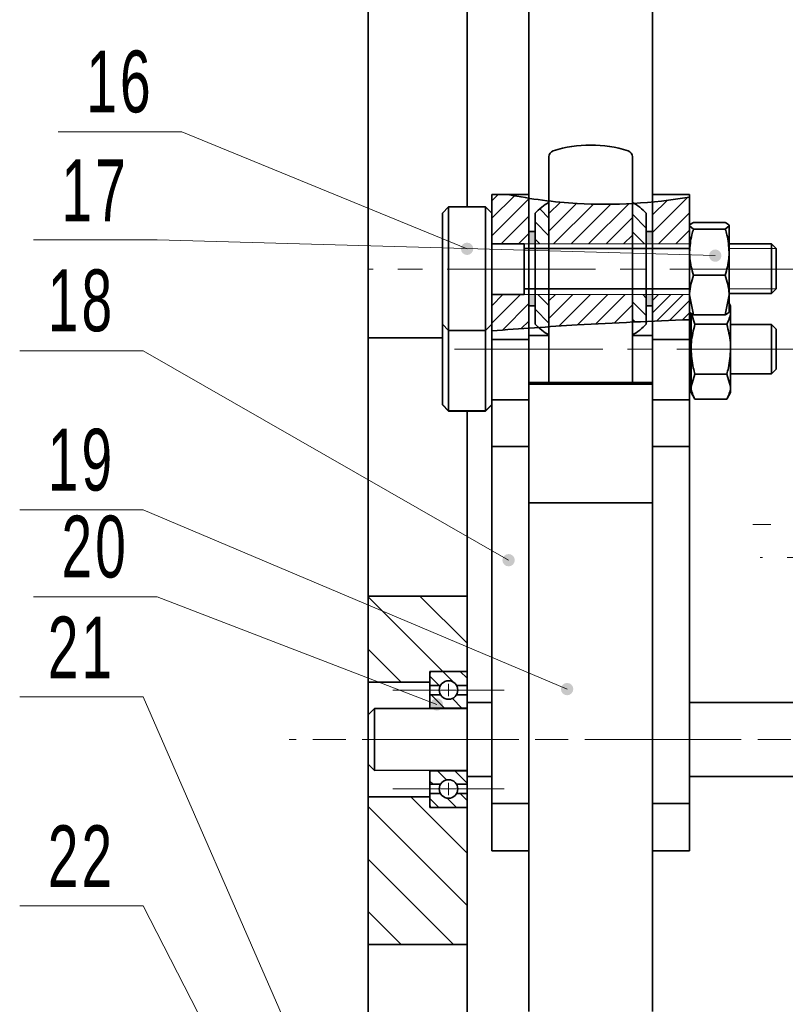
# Model space of a CAD drawing. Header units: millimetres. Extents: x -594 to 641, y -420 to 420.
# Tile 8 of 43: x -207 to -145, y -168 to -89. Entities that reach past the tile are written whole.
import ezdxf

# ---------------------------------------------------------------- set-up
doc = ezdxf.new("R2010")
doc.units = ezdxf.units.MM
doc.linetypes.add('点画线', pattern=[18, 12, -2, 2, -2])
for name, color, linetype, lineweight in [('中心线层', 1, '点画线', 18), ('剖面线层', 4, 'Continuous', 18), ('粗实线层', 7, 'Continuous', 35), ('细实线层', 7, 'Continuous', 18)]:
    doc.layers.add(name, color=color, linetype=linetype, lineweight=lineweight)
doc.styles.add('标准', font='txt', dxfattribs={"width": 0.667})
pattern_1 = [(45, (0, 0), (-0.707107, 0.707107), [])]
pattern_2 = [(135, (0, 0), (-0.7071068, -0.7071068), [])]

# ---------------------------------------------------------------- blocks, each defined once
blk = doc.blocks.new('*X52')
at = {"layer": '细实线层', "lineweight": 18}
h = blk.add_hatch(color=0, dxfattribs=at)
edge = h.paths.add_edge_path(flags=0)
edge.add_arc((0, 0), 0.5, 0, 360)
at = {"layer": '细实线层', "color": 0}
for p, q in [((-23.08, 9.467), (-33.08, 9.467)), ((0, 0), (-23.08, 9.467))]:
    blk.add_line(p, q, dxfattribs=at)
at = {"layer": '细实线层', "color": 0, "lineweight": 18, "insert": (-28.08, 10.967), "char_height": 5, "width": 17, "attachment_point": 8, "line_spacing_factor": 1.15057, "style": '标准'}
blk.add_mtext('\\T1.1;16', dxfattribs=at)
blk = doc.blocks.new('*X53')
at = {"layer": '细实线层', "lineweight": 18}
h = blk.add_hatch(color=0, dxfattribs=at)
edge = h.paths.add_edge_path(flags=0)
edge.add_arc((0, 0), 0.5, 0, 360)
at = {"layer": '细实线层', "color": 0}
for p, q in [((-45.158, 1.279), (-55.158, 1.279)), ((0, 0), (-45.158, 1.279))]:
    blk.add_line(p, q, dxfattribs=at)
at = {"layer": '细实线层', "color": 0, "lineweight": 18, "insert": (-50.158, 2.779), "char_height": 5, "width": 17, "attachment_point": 8, "line_spacing_factor": 1.15057, "style": '标准'}
blk.add_mtext('\\T1.1;17', dxfattribs=at)
blk = doc.blocks.new('*X54')
at = {"layer": '细实线层', "lineweight": 18}
h = blk.add_hatch(color=0, dxfattribs=at)
edge = h.paths.add_edge_path(flags=0)
edge.add_arc((0, 0), 0.5, 0, 360)
at = {"layer": '细实线层', "color": 0}
for p, q in [((-29.551, 16.95), (-39.551, 16.95)), ((0, 0), (-29.551, 16.95))]:
    blk.add_line(p, q, dxfattribs=at)
at = {"layer": '细实线层', "color": 0, "lineweight": 18, "insert": (-34.551, 18.45), "char_height": 5, "width": 17, "attachment_point": 8, "line_spacing_factor": 1.15057, "style": '标准'}
blk.add_mtext('\\T1.1;18', dxfattribs=at)
blk = doc.blocks.new('*X55')
at = {"layer": '细实线层', "lineweight": 18}
h = blk.add_hatch(color=0, dxfattribs=at)
edge = h.paths.add_edge_path(flags=0)
edge.add_arc((0, 0), 0.5, 0, 360)
at = {"layer": '细实线层', "color": 0}
for p, q in [((-34.285, 14.488), (-44.285, 14.488)), ((0, 0), (-34.285, 14.488))]:
    blk.add_line(p, q, dxfattribs=at)
at = {"layer": '细实线层', "color": 0, "lineweight": 18, "insert": (-39.285, 15.988), "char_height": 5, "width": 17, "attachment_point": 8, "line_spacing_factor": 1.15057, "style": '标准'}
blk.add_mtext('\\T1.1;19', dxfattribs=at)
blk = doc.blocks.new('*X56')
at = {"layer": '细实线层', "color": 0}
for p, q in [((-37.507, 86.088), (-47.507, 86.088)), ((0, 0), (-37.507, 86.088))]:
    blk.add_line(p, q, dxfattribs=at)
at = {"layer": '细实线层', "color": 0, "lineweight": 18, "insert": (-42.507, 87.588), "char_height": 5, "width": 17, "attachment_point": 8, "line_spacing_factor": 1.15057, "style": '标准'}
blk.add_mtext('\\T1.1;21', dxfattribs=at)
blk = doc.blocks.new('*X57')
at = {"layer": '细实线层', "color": 0}
for p, q in [((-41.718, 81.637), (-51.718, 81.637)), ((0, 0), (-41.718, 81.637))]:
    blk.add_line(p, q, dxfattribs=at)
at = {"layer": '细实线层', "color": 0, "lineweight": 18, "insert": (-46.718, 83.137), "char_height": 5, "width": 17, "attachment_point": 8, "line_spacing_factor": 1.15057, "style": '标准'}
blk.add_mtext('\\T1.1;22', dxfattribs=at)
blk = doc.blocks.new('*X89')
at = {"layer": '细实线层', "lineweight": 18}
h = blk.add_hatch(color=0, dxfattribs=at)
edge = h.paths.add_edge_path(flags=0)
edge.add_arc((0, 0), 0.5, 0, 360)
at = {"layer": '细实线层', "color": 0}
for p, q in [((-22.637, 8.699), (-32.637, 8.699)), ((0, 0), (-22.637, 8.699))]:
    blk.add_line(p, q, dxfattribs=at)
at = {"layer": '细实线层', "color": 0, "lineweight": 18, "insert": (-27.637, 10.199), "char_height": 5, "width": 17, "attachment_point": 8, "line_spacing_factor": 1.15057, "style": '标准'}
blk.add_mtext('\\T1.1;20', dxfattribs=at)

msp = doc.modelspace()

# ---------------------------------------------------------------- hatches: boundary and pattern name
at = {"layer": '中心线层'}
h = msp.add_hatch(color=7, dxfattribs=at)
h.paths.add_polyline_path([(-165.485, -106.919), (-165.485, -105.919), (-164.985, -105.919), (-164.985, -106.919)], flags=0)
h.paths.add_polyline_path([(-165.485, -111.919), (-165.485, -111.016), (-164.985, -111.016), (-164.985, -111.919)], flags=0)
h = msp.add_hatch(color=7, dxfattribs=at)
h.paths.add_polyline_path([(-155.985, -106.919), (-155.985, -105.919), (-155.485, -105.919), (-155.485, -106.919)], flags=0)
h.paths.add_polyline_path([(-155.985, -111.919), (-155.985, -111.016), (-155.485, -111.016), (-155.485, -111.919)], flags=0)
at = {"layer": '剖面线层'}
h = msp.add_hatch(dxfattribs=at)
h.set_pattern_fill('无图案', color=256, angle=45, style=0, pattern_type=0)
h.set_pattern_definition(pattern_1)
edge = h.paths.add_edge_path(flags=0)
edge.add_line((-168.485, -105.11), (-168.485, -104.419))
edge.add_line((-168.485, -104.419), (-168.485, -102.919))
edge.add_line((-168.485, -102.919), (-167.151, -102.919))
edge.add_line((-167.151, -102.919), (-167.151, -102.919))
edge.add_spline(control_points=[(-167.151, -102.919), (-166.598, -103.031), (-166.042, -103.132), (-165.485, -103.221)], knot_values=[0, 0, 0, 0, 1.69349, 1.69349, 1.69349, 1.69349], weights=[1, 1, 1, 1], degree=3, periodic=0)
edge.add_line((-165.485, -103.221), (-165.485, -105.11))
edge.add_line((-165.485, -105.11), (-165.485, -105.919))
edge.add_line((-165.485, -105.919), (-165.485, -106.098))
edge.add_line((-165.485, -106.098), (-165.485, -106.919))
edge.add_line((-165.485, -106.919), (-165.856, -106.919))
edge.add_line((-165.856, -106.919), (-168.485, -106.919))
edge.add_line((-168.485, -106.919), (-168.485, -105.11))
h = msp.add_hatch(dxfattribs=at)
h.set_pattern_fill('无图案', color=256, angle=135, style=0, pattern_type=0)
h.set_pattern_definition(pattern_2)
edge = h.paths.add_edge_path(flags=0)
edge.add_line((-164.985, -105.919), (-164.985, -104.434))
edge.add_arc((-160.485, -108.93), 6.361, 122.04519, 135.02787, ccw=False)
edge.add_line((-163.86, -103.538), (-163.86, -106.919))
edge.add_line((-163.86, -106.919), (-164.985, -106.919))
edge.add_line((-164.985, -106.919), (-164.985, -106.098))
edge.add_line((-164.985, -106.098), (-164.985, -105.919))
h = msp.add_hatch(dxfattribs=at)
h.set_pattern_fill('无图案', color=256, angle=45, style=0, pattern_type=0)
h.set_pattern_definition(pattern_1)
edge = h.paths.add_edge_path(flags=0)
edge.add_line((-163.86, -106.919), (-163.86, -103.538))
edge.add_line((-163.86, -103.538), (-163.86, -103.447))
edge.add_spline(control_points=[(-163.86, -103.447), (-163.101, -103.536), (-160.857, -103.735), (-158.599, -103.732), (-157.11, -103.649)], knot_values=[0, 0, 0, 0, 2.293475, 6.761578, 6.761578, 6.761578, 6.761578], weights=[1, 1, 1, 1, 1], degree=3, periodic=0)
edge.add_line((-157.11, -103.649), (-157.11, -106.919))
edge.add_line((-157.11, -106.919), (-163.86, -106.919))
h = msp.add_hatch(dxfattribs=at)
h.set_pattern_fill('无图案', color=256, angle=45, style=0, pattern_type=0)
h.set_pattern_definition(pattern_1)
edge = h.paths.add_edge_path(flags=0)
edge.add_line((-155.485, -105.11), (-155.485, -103.526))
edge.add_spline(control_points=[(-155.485, -103.526), (-154.48, -103.429), (-153.479, -103.297), (-152.485, -103.129)], knot_values=[0, 0, 0, 0, 3.026699, 3.026699, 3.026699, 3.026699], weights=[1, 1, 1, 1], degree=3, periodic=0)
edge.add_line((-152.485, -103.129), (-152.485, -105.11))
edge.add_line((-152.485, -105.11), (-152.485, -105.449))
edge.add_line((-152.485, -105.449), (-152.485, -106.919))
edge.add_line((-152.485, -106.919), (-155.485, -106.919))
edge.add_line((-155.485, -106.919), (-155.485, -106.098))
edge.add_line((-155.485, -106.098), (-155.485, -105.919))
edge.add_line((-155.485, -105.919), (-155.485, -105.11))
h = msp.add_hatch(dxfattribs=at)
h.set_pattern_fill('无图案', color=256, angle=135, style=0, pattern_type=0)
h.set_pattern_definition(pattern_2)
edge = h.paths.add_edge_path(flags=0)
edge.add_line((-157.11, -106.919), (-157.11, -103.649))
edge.add_spline(control_points=[(-157.11, -103.649), (-157.057, -103.646), (-157.005, -103.643), (-156.952, -103.64)], knot_values=[0, 0, 0, 0, 0.157548, 0.157548, 0.157548, 0.157548], weights=[1, 1, 1, 1], degree=3, periodic=0)
edge.add_arc((-160.485, -108.93), 6.361, 44.97213, 56.26759, ccw=False)
edge.add_line((-155.985, -104.434), (-155.985, -105.919))
edge.add_line((-155.985, -105.919), (-155.985, -106.098))
edge.add_line((-155.985, -106.098), (-155.985, -106.919))
edge.add_line((-155.985, -106.919), (-157.11, -106.919))
h = msp.add_hatch(dxfattribs=at)
h.set_pattern_fill('无图案', color=256, angle=45, style=0, pattern_type=0)
h.set_pattern_definition(pattern_1)
edge = h.paths.add_edge_path(flags=0)
edge.add_line((-168.485, -113.419), (-168.485, -111.016))
edge.add_line((-168.485, -111.016), (-165.485, -111.016))
edge.add_line((-165.485, -111.016), (-165.485, -111.919))
edge.add_line((-165.485, -111.919), (-165.485, -113.729))
edge.add_spline(control_points=[(-165.485, -113.729), (-166.485, -113.799), (-167.485, -113.872), (-168.485, -113.95)], knot_values=[0, 0, 0, 0, 3.008141, 3.008141, 3.008141, 3.008141], weights=[1, 1, 1, 1], degree=3, periodic=0)
edge.add_line((-168.485, -113.95), (-168.485, -113.419))
h = msp.add_hatch(dxfattribs=at)
h.set_pattern_fill('无图案', color=256, angle=135, style=0, pattern_type=0)
h.set_pattern_definition(pattern_2)
edge = h.paths.add_edge_path(flags=0)
edge.add_line((-164.985, -113.404), (-164.985, -111.919))
edge.add_line((-164.985, -111.919), (-164.985, -111.016))
edge.add_line((-164.985, -111.016), (-163.86, -111.016))
edge.add_line((-163.86, -111.016), (-163.86, -113.619))
edge.add_spline(control_points=[(-163.86, -113.619), (-164.139, -113.637), (-164.418, -113.656), (-164.697, -113.675)], knot_values=[0, 0, 0, 0, 0.838703, 0.838703, 0.838703, 0.838703], weights=[1, 1, 1, 1], degree=3, periodic=0)
edge.add_arc((-160.485, -108.908), 6.361, 224.97213, 228.53588, ccw=False)
h = msp.add_hatch(dxfattribs=at)
h.set_pattern_fill('无图案', color=256, angle=45, style=0, pattern_type=0)
h.set_pattern_definition(pattern_1)
edge = h.paths.add_edge_path(flags=0)
edge.add_line((-163.86, -113.619), (-163.86, -111.016))
edge.add_line((-163.86, -111.016), (-157.11, -111.016))
edge.add_line((-157.11, -111.016), (-157.11, -113.238))
edge.add_spline(control_points=[(-157.11, -113.238), (-158.599, -113.309), (-160.85, -113.429), (-163.099, -113.569), (-163.86, -113.619)], knot_values=[0, 0, 0, 0, 4.473768, 6.760843, 6.760843, 6.760843, 6.760843], weights=[1, 1, 1, 1, 1], degree=3, periodic=0)
h = msp.add_hatch(dxfattribs=at)
h.set_pattern_fill('无图案', color=256, angle=135, style=0, pattern_type=0)
h.set_pattern_definition(pattern_2)
edge = h.paths.add_edge_path(flags=0)
edge.add_line((-157.11, -113.238), (-157.11, -111.016))
edge.add_line((-157.11, -111.016), (-155.985, -111.016))
edge.add_line((-155.985, -111.016), (-155.985, -111.919))
edge.add_line((-155.985, -111.919), (-155.985, -113.186))
edge.add_spline(control_points=[(-155.985, -113.186), (-156.36, -113.203), (-156.735, -113.22), (-157.11, -113.238)], knot_values=[0, 0, 0, 0, 1.126194, 1.126194, 1.126194, 1.126194], weights=[1, 1, 1, 1], degree=3, periodic=0)
h = msp.add_hatch(dxfattribs=at)
h.set_pattern_fill('无图案', color=256, scale=3, angle=135, style=0, pattern_type=0)
h.set_pattern_definition([(135, (0, 0), (-2.12132, -2.12132), [])])
edge = h.paths.add_edge_path(flags=0)
edge.add_line((-178.485, -142.381), (-178.485, -135.404))
edge.add_line((-178.485, -135.404), (-170.485, -135.404))
edge.add_line((-170.485, -135.404), (-170.485, -141.508))
edge.add_line((-170.485, -141.508), (-173.335, -141.508))
edge.add_line((-173.335, -141.508), (-173.485, -141.508))
edge.add_line((-173.485, -141.508), (-173.485, -141.658))
edge.add_arc((-173.335, -141.658), 0.15, 89.99973, 180.03191, ccw=False)
edge.add_line((-173.335, -141.508), (-173.485, -141.508))
edge.add_line((-173.485, -141.508), (-173.485, -141.658))
edge.add_line((-173.485, -141.658), (-173.485, -142.381))
edge.add_line((-173.485, -142.381), (-178.485, -142.381))
h.paths.add_polyline_path([(-178.485, -163.585), (-178.485, -151.634), (-173.485, -151.634), (-173.485, -152.358), (-173.485, -152.508), (-173.335, -152.508), (-170.485, -152.508), (-170.485, -163.585)], flags=0)
h = msp.add_hatch(dxfattribs=at)
h.set_pattern_fill('无图案', color=256, angle=135, style=0, pattern_type=0)
h.set_pattern_definition(pattern_2)
edge = h.paths.add_edge_path(flags=0)
edge.add_line((-170.485, -144.464), (-170.485, -143.383))
edge.add_line((-170.485, -143.383), (-171.335, -143.383))
edge.add_arc((-171.985, -143.008), 0.75, 210, 330)
edge.add_line((-172.634, -143.383), (-173.485, -143.383))
edge.add_line((-173.485, -143.383), (-173.485, -144.464))
edge.add_line((-173.485, -144.464), (-170.485, -144.464))
edge = h.paths.add_edge_path(flags=0)
edge.add_line((-170.485, -142.633), (-170.485, -141.658))
edge.add_arc((-170.635, -141.658), 0.15, -0.03126, 90, ccw=False)
edge.add_line((-170.635, -141.508), (-173.335, -141.508))
edge.add_arc((-173.335, -141.658), 0.15, 90, 180.03126, ccw=False)
edge.add_line((-173.485, -141.658), (-173.485, -142.633))
edge.add_line((-173.485, -142.633), (-172.634, -142.633))
edge.add_arc((-171.985, -143.008), 0.75, 30, 150)
edge.add_line((-171.335, -142.633), (-170.485, -142.633))
edge = h.paths.add_edge_path(flags=0)
edge.add_line((-170.485, -150.633), (-170.485, -149.552))
edge.add_line((-170.485, -149.552), (-173.485, -149.552))
edge.add_line((-173.485, -149.552), (-173.485, -150.633))
edge.add_line((-173.485, -150.633), (-172.634, -150.633))
edge.add_arc((-171.985, -151.008), 0.75, 30, 150)
edge.add_line((-171.335, -150.633), (-170.486, -150.633))
edge = h.paths.add_edge_path(flags=0)
edge.add_line((-170.485, -152.358), (-170.485, -151.383))
edge.add_line((-170.485, -151.383), (-171.335, -151.383))
edge.add_arc((-171.985, -151.008), 0.75, 210, 330)
edge.add_line((-172.634, -151.383), (-173.485, -151.383))
edge.add_line((-173.485, -151.383), (-173.485, -152.358))
edge.add_arc((-173.335, -152.358), 0.15, 179.96874, 270, ccw=False)
edge.add_line((-173.335, -152.508), (-170.635, -152.508))
edge.add_arc((-170.635, -152.358), 0.15, -90, 0.03126, ccw=False)

# ---------------------------------------------------------------- linework, layer by layer
at = {"layer": '中心线层'}
for p, q in [((-142.088, -108.967), (-178.485, -108.967)), ((-155.485, -113.164), (-152.485, -113.046)), ((-141.505, -115.43), (-173.459, -115.43)), ((-113.901, -129.613), (-147.362, -129.613)), ((-114.592, -132.297), (-146.773, -132.297)), ((-171.985, -143.508), (-171.985, -142.508)), ((-167.485, -143.008), (-176.485, -143.008)), ((-76.3, -147.008), (-184.873, -147.008)), ((-76.966, -147.008), (-184.873, -147.008)), ((-167.688, -147.008), (-176.688, -147.008)), ((-171.985, -150.508), (-171.985, -151.508)), ((-167.485, -151.008), (-176.485, -151.008))]:
    msp.add_line(p, q, dxfattribs=at)
at = {"layer": '剖面线层'}
for p, q in [((-154.003, -111.016), (-155.508, -112.514)), ((-155.003, -111.016), (-155.485, -111.495)), ((-153.003, -111.016), (-155.147, -113.15)), ((-152.485, -111.495), (-154.104, -113.107)), ((-152.485, -112.49), (-153.064, -113.067))]:
    msp.add_line(p, q, dxfattribs=at)
at = {"layer": '粗实线层'}
for p, q in [((-170.485, 138.472), (-170.485, -103.919)), ((-165.485, -102.919), (-165.485, 3.112)), ((-155.485, 3.112), (-155.485, -102.919)), ((-178.485, -54.891), (-178.485, -114.513)), ((-163.86, -108.173), (-163.86, -99.864)), ((-157.11, -99.864), (-157.11, -108.173)), ((-165.485, -102.919), (-168.485, -102.919)), ((-168.485, -102.919), (-168.485, -105.11)), ((-165.485, -105.11), (-165.485, -102.919)), ((-152.485, -102.919), (-155.485, -102.919)), ((-155.485, -102.919), (-155.485, -105.11)), ((-152.485, -102.919), (-152.485, -105.11)), ((-171.985, -103.919), (-172.485, -104.419)), ((-168.985, -103.919), (-171.985, -103.919)), ((-171.985, -103.919), (-171.985, -104.218)), ((-171.985, -104.218), (-171.985, -113.919)), ((-168.485, -104.419), (-168.985, -103.919)), ((-168.985, -104.218), (-168.985, -103.919)), ((-168.985, -113.919), (-168.985, -104.218)), ((-172.485, -104.688), (-172.485, -104.419)), ((-172.485, -113.419), (-172.485, -104.688)), ((-168.485, -105.11), (-168.485, -114.638)), ((-165.485, -114.638), (-165.485, -105.11)), ((-164.985, -104.434), (-164.985, -113.404)), ((-155.985, -104.434), (-155.985, -113.404)), ((-155.485, -105.11), (-155.485, -114.638)), ((-152.485, -105.11), (-152.485, -114.638)), ((-164.985, -105.919), (-165.485, -105.919)), ((-155.485, -105.919), (-155.985, -105.919)), ((-152.172, -105.712), (-152.485, -105.449)), ((-152.172, -105.186), (-149.597, -105.186)), ((-152.172, -105.712), (-149.597, -105.712)), ((-149.597, -105.712), (-149.285, -105.449)), ((-149.285, -107.578), (-149.285, -105.449)), ((-165.856, -106.919), (-168.485, -106.919)), ((-165.856, -108.967), (-165.856, -106.919)), ((-152.485, -107.298), (-165.856, -107.298)), ((-145.864, -106.919), (-149.285, -106.919)), ((-145.485, -107.298), (-145.864, -106.919)), ((-145.864, -107.038), (-145.864, -106.919)), ((-145.864, -110.919), (-145.864, -107.038)), ((-145.485, -107.395), (-145.485, -107.298)), ((-145.485, -110.54), (-145.485, -107.395)), ((-163.86, -108.173), (-163.86, -118.129)), ((-157.11, -108.173), (-157.11, -118.129)), ((-149.285, -107.578), (-149.285, -111.049)), ((-165.856, -108.967), (-165.856, -111.016)), ((-152.172, -109.445), (-149.597, -109.445)), ((-152.485, -110.54), (-165.856, -110.54)), ((-145.864, -110.919), (-145.485, -110.54)), ((-165.856, -111.016), (-168.485, -111.016)), ((-152.172, -112.652), (-152.485, -111.049)), ((-149.597, -112.652), (-149.285, -111.049)), ((-149.285, -110.919), (-145.864, -110.919)), ((-149.285, -111.049), (-149.285, -112.419)), ((-165.485, -111.919), (-164.985, -111.919)), ((-155.985, -111.919), (-155.485, -111.919)), ((-149.163, -111.934), (-149.285, -111.723)), ((-149.285, -112.01), (-149.163, -112.403)), ((-149.163, -112.403), (-149.163, -111.934)), ((-152.363, -115.434), (-152.363, -112.541)), ((-152.333, -112.56), (-152.051, -113.413)), ((-152.172, -112.652), (-149.597, -112.652)), ((-149.163, -115.434), (-149.163, -112.403)), ((-172.485, -113.419), (-171.985, -113.919)), ((-172.485, -119.915), (-172.485, -113.419)), ((-168.985, -113.919), (-168.485, -113.419)), ((-152.363, -113.434), (-152.485, -113.434)), ((-149.476, -113.413), (-152.051, -113.413)), ((-145.864, -113.434), (-149.163, -113.434)), ((-145.485, -113.813), (-145.864, -113.434)), ((-145.864, -117.425), (-145.864, -113.434)), ((-145.485, -117.048), (-145.485, -113.813)), ((-178.485, -135.404), (-178.485, -114.513)), ((-172.485, -114.513), (-178.485, -114.513)), ((-171.985, -113.919), (-168.985, -113.919)), ((-171.985, -113.919), (-171.985, -120.413)), ((-168.985, -120.413), (-168.985, -113.919)), ((-165.485, -114.638), (-168.485, -114.638)), ((-168.485, -114.638), (-168.485, -119.518)), ((-165.485, -114.314), (-163.86, -114.314)), ((-165.485, -118.129), (-165.485, -114.638)), ((-157.11, -114.314), (-155.485, -114.314)), ((-152.485, -114.638), (-155.485, -114.638)), ((-155.485, -114.638), (-155.485, -118.129)), ((-152.485, -114.638), (-152.485, -119.518)), ((-152.363, -115.434), (-152.363, -118.465)), ((-149.163, -118.465), (-149.163, -115.434)), ((-145.485, -117.048), (-145.864, -117.425)), ((-145.864, -117.434), (-145.485, -117.055)), ((-145.485, -117.055), (-145.485, -117.048)), ((-152.363, -117.425), (-152.485, -117.425)), ((-152.485, -117.434), (-152.363, -117.434)), ((-152.051, -117.455), (-152.363, -118.465)), ((-149.476, -117.455), (-152.051, -117.455)), ((-149.476, -117.455), (-149.163, -118.465)), ((-145.864, -117.425), (-149.163, -117.425)), ((-149.163, -117.434), (-145.864, -117.434)), ((-145.864, -117.434), (-145.864, -117.425)), ((-165.485, -118.129), (-155.485, -118.129)), ((-165.485, -118.261), (-165.485, -118.129)), ((-155.485, -118.261), (-165.485, -118.261)), ((-165.485, -118.261), (-165.485, -127.874)), ((-155.485, -118.129), (-155.485, -118.261)), ((-155.485, -118.261), (-155.485, -127.874)), ((-152.363, -118.465), (-152.363, -118.934)), ((-149.163, -118.934), (-149.163, -118.465)), ((-152.363, -118.934), (-152.051, -119.475)), ((-149.476, -119.475), (-152.051, -119.475)), ((-149.476, -119.475), (-149.163, -118.934)), ((-172.485, -119.915), (-171.985, -120.413)), ((-172.485, -119.934), (-172.485, -119.915)), ((-172.485, -119.934), (-171.985, -120.434)), ((-168.485, -119.915), (-168.985, -120.413)), ((-168.985, -120.434), (-168.485, -119.934)), ((-168.485, -119.518), (-165.485, -119.518)), ((-168.485, -123.305), (-168.485, -119.518)), ((-155.485, -119.518), (-152.485, -119.518)), ((-152.485, -119.518), (-152.485, -123.305)), ((-168.985, -120.413), (-171.985, -120.413)), ((-171.985, -120.413), (-171.985, -120.434)), ((-171.985, -120.434), (-168.985, -120.434)), ((-170.485, -120.434), (-170.485, -135.404)), ((-168.985, -120.434), (-168.985, -120.413)), ((-165.485, -123.305), (-168.485, -123.305)), ((-168.485, -152.178), (-168.485, -123.305)), ((-152.485, -123.305), (-155.485, -123.305)), ((-152.485, -152.178), (-152.485, -123.305)), ((-155.485, -127.874), (-165.485, -127.874)), ((-165.485, -140.307), (-165.485, -127.874)), ((-163.485, -127.874), (-157.485, -127.874)), ((-155.485, -127.874), (-155.485, -140.307)), ((-170.485, -135.404), (-178.485, -135.404)), ((-178.485, -163.585), (-178.485, -135.404)), ((-170.485, -135.404), (-170.485, -163.585)), ((-165.485, -146.229), (-165.485, -140.307)), ((-155.485, -140.307), (-155.485, -146.229)), ((-170.485, -141.508), (-173.485, -141.508)), ((-173.485, -141.508), (-173.485, -144.508)), ((-178.485, -142.381), (-173.485, -142.381)), ((-172.634, -142.633), (-173.485, -142.633)), ((-170.485, -142.633), (-171.335, -142.633)), ((-172.634, -143.383), (-173.485, -143.383)), ((-170.486, -143.383), (-171.335, -143.383)), ((-168.485, -144.008), (-170.485, -144.008)), ((-138.485, -144.008), (-152.485, -144.008)), ((-178.485, -145.021), (-177.985, -144.508)), ((-177.985, -144.508), (-170.485, -144.508)), ((-177.985, -144.508), (-177.985, -149.508)), ((-173.485, -144.464), (-170.485, -144.464)), ((-165.485, -169.013), (-165.485, -146.229)), ((-155.485, -146.229), (-155.485, -169.013)), ((-178.485, -149.494), (-178.485, -148.994)), ((-178.485, -148.994), (-177.985, -149.508)), ((-177.985, -149.508), (-170.485, -149.494)), ((-173.485, -149.508), (-173.485, -152.358)), ((-173.485, -152.508), (-173.485, -149.508)), ((-173.485, -149.552), (-170.485, -149.552)), ((-170.485, -150.008), (-168.485, -150.008)), ((-152.485, -150.008), (-138.485, -150.008)), ((-172.634, -150.633), (-173.485, -150.633)), ((-170.485, -150.633), (-171.334, -150.633)), ((-178.485, -151.634), (-173.485, -151.634)), ((-172.634, -151.383), (-173.485, -151.383)), ((-170.484, -151.383), (-171.334, -151.383)), ((-170.485, -152.508), (-173.485, -152.508)), ((-170.485, -152.508), (-173.335, -152.508)), ((-168.485, -152.178), (-168.485, -156.008)), ((-165.485, -152.178), (-168.485, -152.178)), ((-152.485, -152.178), (-155.485, -152.178)), ((-152.485, -152.178), (-152.485, -156.008)), ((-168.485, -156.008), (-165.485, -156.008)), ((-155.485, -156.008), (-152.485, -156.008)), ((-170.485, -163.585), (-178.485, -163.585)), ((-178.485, -207.721), (-178.485, -163.585)), ((-170.485, -163.585), (-170.485, -207.721))]:
    msp.add_line(p, q, dxfattribs=at)
for centre in [(-171.985, -143.008), (-171.985, -151.008)]:
    msp.add_circle(centre, 0.75, dxfattribs=at)
for centre, radius, start, end in [((-163.36, -99.864), 0.5, 107.61573, 180), ((-160.485, -108.919), 10, 72.38427, 107.61573), ((-157.61, -99.864), 0.5, 0, 72.38427), ((-160.485, -108.93), 6.361, 122.04519, 135.02787), ((-160.485, -108.93), 6.361, 44.97213, 57.95481), ((-160.485, -108.908), 6.361, 224.97213, 237.95481), ((-160.485, -108.908), 6.361, 302.04519, 315.02787), ((-173.335, -141.658), 0.15, 90, 180.03126), ((-173.335, -152.358), 0.15, 179.96874, 270)]:
    msp.add_arc(centre, radius, start, end, dxfattribs=at)
for points, knots in [([(-167.151, -102.919), (-165.314, -103.291), (-160.434, -103.94), (-155.486, -103.634), (-152.485, -103.129)], [0, 0, 0, 0, 5.630628, 14.746285, 14.746285, 14.746285, 14.746285]), ([(-152.485, -105.449), (-152.484, -105.443), (-152.48, -105.354), (-152.32, -105.267), (-152.172, -105.186)], [0, 0, 0, 0, 0.0294279, 0.4193548, 0.4193548, 0.4193548, 0.4193548]), ([(-152.172, -105.712), (-152.219, -105.868), (-152.403, -106.477), (-152.45, -107.109), (-152.485, -107.578)], [0, 0, 0, 0, 0.488742, 1.897648, 1.897648, 1.897648, 1.897648]), ([(-149.285, -105.449), (-149.285, -105.443), (-149.29, -105.354), (-149.449, -105.267), (-149.597, -105.186)], [0, 0, 0, 0, 0.0294279, 0.4193548, 0.4193548, 0.4193548, 0.4193548]), ([(-149.597, -105.712), (-149.55, -105.868), (-149.367, -106.477), (-149.32, -107.109), (-149.285, -107.578)], [0, 0, 0, 0, 0.488742, 1.897648, 1.897648, 1.897648, 1.897648]), ([(-152.485, -107.578), (-152.48, -107.748), (-152.463, -108.38), (-152.295, -108.995), (-152.172, -109.445)], [0, 0, 0, 0, 0.510065, 1.89874, 1.89874, 1.89874, 1.89874]), ([(-149.285, -107.578), (-149.289, -107.748), (-149.307, -108.38), (-149.475, -108.995), (-149.597, -109.445)], [0, 0, 0, 0, 0.510065, 1.89874, 1.89874, 1.89874, 1.89874]), ([(-152.485, -111.049), (-152.484, -111.011), (-152.48, -110.469), (-152.32, -109.938), (-152.172, -109.445)], [0, 0, 0, 0, 0.115017, 1.639023, 1.639023, 1.639023, 1.639023]), ([(-149.285, -111.049), (-149.285, -111.011), (-149.29, -110.469), (-149.449, -109.938), (-149.597, -109.445)], [0, 0, 0, 0, 0.115017, 1.639023, 1.639023, 1.639023, 1.639023]), ([(-168.485, -113.95), (-166.184, -113.771), (-160.854, -113.406), (-155.517, -113.153), (-152.485, -113.046)], [0, 0, 0, 0, 6.924094, 16.026611, 16.026611, 16.026611, 16.026611]), ([(-152.485, -112.389), (-152.484, -112.395), (-152.48, -112.484), (-152.32, -112.571), (-152.172, -112.652)], [0, 0, 0, 0, 0.0294279, 0.4193548, 0.4193548, 0.4193548, 0.4193548]), ([(-149.285, -112.389), (-149.285, -112.395), (-149.29, -112.484), (-149.449, -112.571), (-149.597, -112.652)], [0, 0, 0, 0, 0.0294279, 0.4193548, 0.4193548, 0.4193548, 0.4193548]), ([(-149.163, -112.403), (-149.163, -112.427), (-149.168, -112.768), (-149.327, -113.102), (-149.476, -113.413)], [0, 0, 0, 0, 0.074755, 1.065276, 1.065276, 1.065276, 1.065276]), ([(-152.363, -115.434), (-152.359, -115.25), (-152.341, -114.566), (-152.173, -113.9), (-152.051, -113.413)], [0, 0, 0, 0, 0.550825, 2.05047, 2.05047, 2.05047, 2.05047]), ([(-149.163, -115.434), (-149.168, -115.25), (-149.185, -114.566), (-149.353, -113.9), (-149.476, -113.413)], [0, 0, 0, 0, 0.550825, 2.05047, 2.05047, 2.05047, 2.05047]), ([(-152.051, -117.455), (-152.098, -117.285), (-152.281, -116.626), (-152.328, -115.942), (-152.363, -115.434)], [0, 0, 0, 0, 0.527842, 2.049462, 2.049462, 2.049462, 2.049462]), ([(-149.476, -117.455), (-149.429, -117.285), (-149.245, -116.626), (-149.198, -115.942), (-149.163, -115.434)], [0, 0, 0, 0, 0.527842, 2.049462, 2.049462, 2.049462, 2.049462]), ([(-152.363, -118.465), (-152.363, -118.489), (-152.358, -118.83), (-152.199, -119.164), (-152.051, -119.475)], [0, 0, 0, 0, 0.074755, 1.065276, 1.065276, 1.065276, 1.065276]), ([(-149.163, -118.465), (-149.163, -118.489), (-149.168, -118.83), (-149.327, -119.164), (-149.476, -119.475)], [0, 0, 0, 0, 0.074755, 1.065276, 1.065276, 1.065276, 1.065276])]:
    msp.add_open_spline(points, degree=3, knots=knots, dxfattribs=at)
msp.add_open_spline([(-149.27, -112.946), (-149.234, -112.945), (-149.199, -112.944), (-149.163, -112.943)], degree=3, dxfattribs=at)
at = {"layer": '细实线层'}
for p, q in [((-152.485, -106.919), (-165.856, -106.919)), ((-145.485, -107.298), (-149.285, -107.298)), ((-145.485, -110.54), (-149.285, -110.54)), ((-152.485, -111.016), (-165.856, -111.016))]:
    msp.add_line(p, q, dxfattribs=at)

# ---------------------------------------------------------------- block references
for name, p in [('*X52', (-170.485, -107.313)), ('*X53', (-150.41, -107.867)), ('*X54', (-167.126, -132.504)), ('*X55', (-162.393, -142.93)), ('*X89', (-172.932, -144.169)), ('*X56', (-159.17, -229.65)), ('*X57', (-154.959, -242.091))]:
    msp.add_blockref(name, p, dxfattribs=at)

doc.saveas('drawing.dxf')
